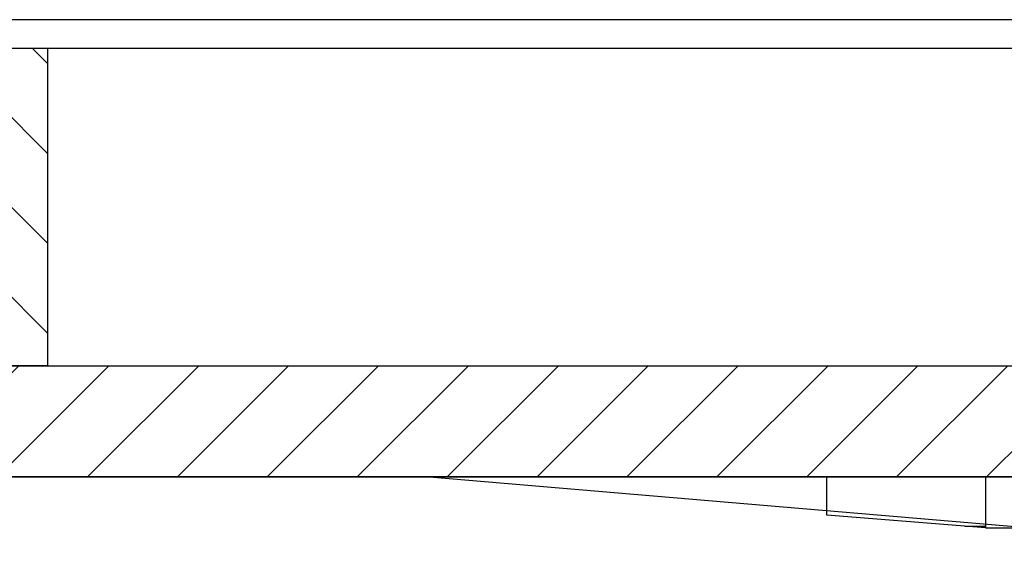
# Model space of a CAD drawing. Extents: x -1765 to 4890, y -3481 to 1222.
# Tile 27 of 98: x 930 to 961, y -2513 to -2496. Entities that reach past the tile are written whole.
import ezdxf

# ---------------------------------------------------------------- set-up
doc = ezdxf.new("R2010")
doc.units = 0
doc.layers.add('1', color=7, linetype='CONTINUOUS')

# ---------------------------------------------------------------- blocks, each defined once
blk = doc.blocks.new('PC_STIFF_S__57', base_point=(1392.141215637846, -3662.945733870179))
at = {"layer": '1', "linetype": 'CONTINUOUS'}
h = blk.add_hatch(dxfattribs=at)
h.set_pattern_fill('USER', color=5, scale=2, angle=135, pattern_type=0)
h.set_pattern_definition([(135, (0, 0), (-1.4142135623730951, -1.414213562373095), [])])
h.paths.add_polyline_path([(924.5, -2496.951241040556), (930.4999999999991, -2496.951241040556), (930.4999999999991, -2506.951241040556), (924.5, -2506.951241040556)])
at = {"layer": '1', "color": 5, "linetype": 'CONTINUOUS'}
for p, q in [((924.5, -2496.951241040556), (930.4999999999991, -2496.951241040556)), ((930.4999999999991, -2496.951241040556), (980, -2496.951241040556)), ((930.4999999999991, -2506.951241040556), (930.4999999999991, -2496.951241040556)), ((930.4999999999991, -2506.951241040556), (924.5, -2506.951241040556)), ((930.4999999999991, -2506.951241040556), (980, -2506.951241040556))]:
    blk.add_line(p, q, dxfattribs=at)
blk = doc.blocks.new('SV_PROBECARD__58', base_point=(1403.591179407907, -3362.453899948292))
at = {"layer": '1', "linetype": 'CONTINUOUS'}
h = blk.add_hatch(dxfattribs=at)
h.set_pattern_fill('USER', color=1, scale=2, angle=45, pattern_type=0)
h.set_pattern_definition([(45, (0, 0), (-1.414213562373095, 1.4142135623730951), [])])
h.paths.add_polyline_path([(962, -2506.951241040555), (869.8999999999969, -2506.951241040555), (869.8999999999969, -2508.851241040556), (871.499999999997, -2510.451241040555), (962, -2510.451241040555)])
h = blk.add_hatch(dxfattribs=at)
h.set_pattern_fill('USER', color=1, scale=2, pattern_type=0)
h.set_pattern_definition([(0, (0, 0), (0, 2), [])])
h.paths.add_polyline_path([(960, -2510.451241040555), (955, -2510.451241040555), (955, -2511.651241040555), (960, -2512.051241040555)])
at = {"layer": '1', "color": 1, "linetype": 'CONTINUOUS'}
for p, q in [((869.8999999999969, -2506.951241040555), (962, -2506.951241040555)), ((962, -2510.451241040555), (871.499999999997, -2510.451241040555)), ((955, -2510.451241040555), (942.5079872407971, -2510.451241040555)), ((942.5079872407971, -2510.451241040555), (972, -2512.951241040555)), ((960, -2510.451241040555), (955, -2510.451241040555)), ((955, -2511.651241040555), (955, -2510.451241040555)), ((960, -2510.451241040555), (960, -2512.051241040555)), ((962, -2510.451241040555), (960, -2510.451241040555)), ((960, -2512.051241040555), (955, -2511.651241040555)), ((960, -2512.051241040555), (1000, -2512.051241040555))]:
    blk.add_line(p, q, dxfattribs=at)
at = {"layer": '1'}
blk.add_blockref('PC_STIFF_S__57', (1392.141215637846, -3662.945733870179), dxfattribs=at)
blk = doc.blocks.new('SV_POGOTOWER__90', base_point=(1283.824297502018, -3337.478711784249))
at = {"layer": '1', "color": 4, "linetype": 'CONTINUOUS'}
blk.add_line((980, -2496.051241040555), (924.999999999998, -2496.051241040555), dxfattribs=at)
blk = doc.blocks.new('SIDE_VIEW__95', base_point=(960.5502765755, -3345.858052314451))
at = {"layer": '1'}
for name, p in [('SV_POGOTOWER__90', (1283.824297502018, -3337.478711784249)), ('SV_PROBECARD__58', (1403.591179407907, -3362.453899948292))]:
    blk.add_blockref(name, p, dxfattribs=at)
blk = doc.blocks.new('PCC_S__132', base_point=(828, -2511.751241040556))
at = {"layer": '1', "color": 3, "linetype": 'CONTINUOUS'}
blk.add_line((858.899999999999, -2510.451241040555), (1101.100000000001, -2510.451241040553), dxfattribs=at)
blk = doc.blocks.new('TSK_APM90__133', base_point=(720, -2520.158101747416))
at = {"layer": '1'}
blk.add_blockref('PCC_S__132', (828, -2511.751241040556), dxfattribs=at)
blk = doc.blocks.new('WPIF_TSK__135', base_point=(1017.82429750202, -3712.742495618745))
at = {"layer": '1'}
for name, p in [('TSK_APM90__133', (720, -2520.158101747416)), ('SIDE_VIEW__95', (960.5502765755, -3345.858052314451))]:
    blk.add_blockref(name, p, dxfattribs=at)
blk = doc.blocks.new('C-E2803-62282-1S11B__136', base_point=(980, -2449.251241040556))
at = {"layer": '1'}
blk.add_blockref('WPIF_TSK__135', (1017.82429750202, -3712.742495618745), dxfattribs=at)

msp = doc.modelspace()

# ---------------------------------------------------------------- block references
at = {"layer": '1'}
msp.add_blockref('C-E2803-62282-1S11B__136', (980, -2449.251241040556), dxfattribs=at)

doc.saveas('drawing.dxf')
